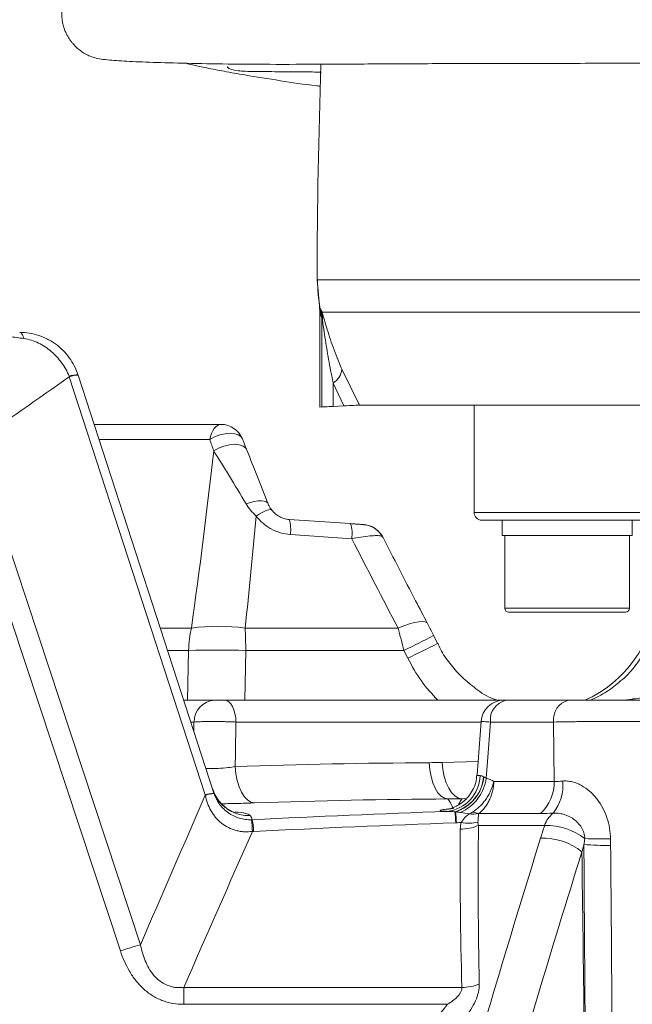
# Model space of a CAD drawing. Header units: millimetres. Extents: x 0 to 8410, y 0 to 5940.
# Tile 146 of 179: x 6556 to 6636, y 2785 to 2914. Entities that reach past the tile are written whole.
import ezdxf

# ---------------------------------------------------------------- set-up
doc = ezdxf.new("R2010")
doc.units = ezdxf.units.MM
doc.header["$LTSCALE"] = 10

msp = doc.modelspace()

# ---------------------------------------------------------------- linework, layer by layer
at = {"color": 7, "linetype": 'Continuous', "lineweight": 0}
for p, q in [((6594.75, 2880.02), (6594.75, 2879.73)), ((6595.03, 2876.33), (6594.75, 2879.73)), ((6595.03, 2876.33), (6595.11, 2875.45)), ((6595.11, 2863.14), (6595.11, 2875.45)), ((6563.54, 2867.3), (6581.28, 2812.73)), ((6595.11, 2863.14), (6595.37, 2863.15)), ((6596.83, 2863.22), (6598.21, 2863.28)), ((6923.99, 2863.37), (6600.27, 2863.37)), ((6615.23, 2863.37), (6615.23, 2849.37)), ((6565.63, 2860.87), (6582.2, 2860.87)), ((6907.23, 2848.37), (6616.23, 2848.37)), ((6618.87, 2848.37), (6618.87, 2846.37)), ((6635.87, 2846.37), (6635.87, 2848.37)), ((6618.87, 2846.37), (6635.87, 2846.37)), ((6619.23, 2846.37), (6619.23, 2836.87)), ((6635.5, 2836.87), (6635.5, 2846.37)), ((6635, 2836.37), (6619.73, 2836.37)), ((6610.44, 2832.28), (6609.94, 2833.32)), ((6577.33, 2824.87), (6581.31, 2824.87)), ((6582.68, 2824.87), (6619.12, 2824.87)), ((6619.12, 2824.87), (6619.12, 2824.87)), ((6619.43, 2824.87), (6627.56, 2824.87)), ((6616.16, 2822.09), (6615.64, 2815.12)), ((6581.11, 2813.25), (6581.39, 2812.55))]:
    msp.add_line(p, q, dxfattribs=at)
at = {"color": 8, "linetype": 'Continuous', "lineweight": 0}
for p, q in [((6594.8, 2879.75), (6928.73, 2879.75)), ((6595.03, 2876.33), (6595.15, 2875.96)), ((6595.15, 2875.96), (6595.28, 2875.77)), ((6595.23, 2875.03), (6595.11, 2875.45)), ((6595.37, 2874.79), (6595.23, 2875.03)), ((6595.37, 2863.15), (6595.37, 2874.79)), ((6928.29, 2875.52), (6595.38, 2875.52)), ((6580.13, 2812.52), (6562.4, 2867.09)), ((6597.95, 2868.07), (6600.27, 2863.37)), ((6598.21, 2863.28), (6596.83, 2866.27)), ((6596.83, 2866.27), (6596.83, 2863.22)), ((6580.73, 2858.9), (6566.27, 2858.9)), ((6569.07, 2792.16), (6547.42, 2857.6)), ((6615.23, 2849.37), (6908.23, 2849.37)), ((6599.26, 2845.95), (6591.25, 2846.5)), ((6619.23, 2836.87), (6635.5, 2836.87)), ((6574.27, 2834.28), (6578.33, 2834.28)), ((6585.35, 2834.28), (6605.3, 2834.28)), ((6577.97, 2831.38), (6575.22, 2831.38)), ((6577.83, 2824.87), (6577.97, 2831.38)), ((6585.42, 2831.38), (6585.32, 2824.87)), ((6606.07, 2831.38), (6585.42, 2831.38)), ((6606.58, 2830.34), (6606.07, 2831.38)), ((6578.67, 2822.03), (6578.25, 2822.03)), ((6578.65, 2820.82), (6578.67, 2822.03)), ((6616.15, 2822.03), (6584.15, 2822.03)), ((6625.6, 2822.03), (6617.35, 2822.03)), ((6625.67, 2814.28), (6625.6, 2822.03)), ((6611.06, 2816.76), (6615.77, 2816.88)), ((6617.82, 2814.28), (6625.67, 2814.28)), ((6614.22, 2812.04), (6613.65, 2812.02)), ((6623.9, 2810.1), (6615.85, 2810.1)), ((6624.44, 2808.53), (6615.81, 2808.53)), ((6577.34, 2787.39), (6577.34, 2785.19)), ((6577.34, 2787.39), (6613.64, 2787.39)), ((6611.77, 2785.19), (6577.34, 2785.19))]:
    msp.add_line(p, q, dxfattribs=at)
at = {"color": 8, "linetype": 'Continuous', "lineweight": 0, "flags": 128}
for points in [[(6555.92, 2872.87), (6555.99, 2872.86), (6556.07, 2872.82), (6556.14, 2872.76), (6556.21, 2872.67), (6556.28, 2872.55), (6556.34, 2872.42), (6556.41, 2872.26), (6556.47, 2872.07)], [(6580.73, 2858.9), (6580.82, 2859.31), (6580.95, 2859.7), (6581.11, 2860.04), (6581.3, 2860.33), (6581.51, 2860.56), (6581.73, 2860.73), (6581.96, 2860.84), (6582.2, 2860.87)], [(6580.73, 2858.9), (6581.36, 2859.24), (6582.05, 2859.5), (6582.75, 2859.66), (6583.42, 2859.71), (6584.01, 2859.66), (6584.49, 2859.49), (6584.84, 2859.23), (6584.99, 2858.98)], [(6550.04, 2858.4), (6552.55, 2850.82), (6562.59, 2820.47), (6571.69, 2792.96)], [(6581.24, 2857.42), (6581.88, 2857.78), (6582.58, 2858.05), (6583.29, 2858.22), (6583.97, 2858.27), (6584.57, 2858.21), (6585.07, 2858.04), (6585.42, 2857.76), (6585.61, 2857.4)], [(6585.46, 2850.51), (6586.01, 2850.68), (6586.54, 2850.8), (6587.03, 2850.88), (6587.46, 2850.9), (6587.83, 2850.86), (6588.11, 2850.77), (6588.29, 2850.63), (6588.37, 2850.45)], [(6586.8, 2848.89), (6587.19, 2849.14), (6587.56, 2849.36), (6587.9, 2849.53), (6588.2, 2849.66), (6588.45, 2849.74), (6588.64, 2849.77), (6588.77, 2849.74), (6588.84, 2849.66)], [(6605.3, 2834.28), (6606.07, 2834.59), (6606.79, 2834.84), (6607.45, 2835.02), (6608.03, 2835.12), (6608.5, 2835.15), (6608.86, 2835.09), (6609.09, 2834.96), (6609.15, 2834.88)], [(6582.68, 2824.87), (6582.96, 2824.82), (6583.22, 2824.66), (6583.47, 2824.4), (6583.69, 2824.05), (6583.88, 2823.62), (6584.02, 2823.13), (6584.11, 2822.59), (6584.15, 2822.03)], [(6584.15, 2822.03), (6584.07, 2817.95), (6584.03, 2816.21)], [(6617.35, 2822.03), (6616.96, 2816.89), (6616.79, 2814.69)], [(6611.06, 2816.76), (6611.15, 2815.82), (6611.33, 2814.93), (6611.59, 2814.11), (6611.91, 2813.4), (6612.3, 2812.81), (6612.72, 2812.38), (6613.18, 2812.11), (6613.65, 2812.02)], [(6584.03, 2816.21), (6584.12, 2815.28), (6584.3, 2814.4), (6584.55, 2813.59), (6584.87, 2812.88), (6585.24, 2812.3), (6585.66, 2811.86), (6586.1, 2811.58), (6586.56, 2811.47)], [(6609.38, 2816.72), (6609.45, 2815.8), (6609.61, 2814.91), (6609.84, 2814.1), (6610.15, 2813.39), (6610.51, 2812.8), (6610.92, 2812.37), (6611.36, 2812.09), (6611.82, 2811.99)]]:
    msp.add_lwpolyline(points, dxfattribs=at)
at = {"color": 7, "linetype": 'Continuous', "lineweight": 0, "flags": 128}
for points in [[(6591.1, 2848.46), (6597.05, 2848.06), (6599.11, 2847.92)], [(6610.44, 2832.28), (6610.09, 2833.01), (6609.94, 2833.32)]]:
    msp.add_lwpolyline(points, dxfattribs=at)
at = {"color": 7, "linetype": 'Continuous', "lineweight": 0}
for centre, radius, start, end in [((7476.37, 2877.87), 881.64, 178.04962, 179.86063), ((6582.2, 2857.87), 3, 21.6077, 90), ((6616.23, 2849.37), 1, 180, 270), ((6600.62, 2844.8), 2.99, 25.8766, 86.0467), ((6623.47, 2839.07), 15.5, 293.645, 356), ((6619.73, 2836.87), 0.5, 180, 270), ((6635, 2836.87), 0.5, 270, 0), ((6619.12, 2821.87), 3, 89.9986, 175.5642)]:
    msp.add_arc(centre, radius, start, end, dxfattribs=at)
at = {"color": 8, "linetype": 'Continuous', "lineweight": 0}
for centre, radius, start, end in [((6614.81, 2879.7), 20.01, 179.8782, 190.7787), ((6590.32, 2875.06), 4.91, 359.601, 10.5707), ((6590.38, 2874.8), 4.99, 359.8578, 11.2044), ((6591.53, 2874.8), 3.91, 355.1413, 10.5241), ((6563.38, 2864.56), 2.78, 86.7995, 111.1619), ((6563.54, 2864.07), 3.23, 89.9989, 110.7728), ((6595.62, 2868.27), 2.34, 301.2352, 354.9026), ((6587.01, 2847.16), 4.29, 351.0684, 17.6608), ((6595.02, 2846.61), 4.29, 351.0674, 17.6609), ((6593.41, 2830.9), 15.45, 167.3757, 178.2196), ((6581.84, 2810.18), 24.35, 81.7182, 98.2818), ((6510.73, 2830.92), 74.7, 0.3492, 2.5721), ((6555.52, 2937.07), 117.16, 295.5623, 297.6766), ((6556.15, 2935.78), 116.87, 295.5609, 297.6803), ((6581.69, 2675.84), 155.58, 88.6273, 91.3727), ((6581.49, 2822.06), 2.81, 93.6601, 180.6929), ((6619.95, 2822.31), 2.61, 101.5089, 186.16), ((6628.17, 2822.35), 2.59, 103.6281, 187.2233), ((6611.2, 2815.15), 4.81, 275.9803, 358.5405), ((6611.19, 2815.39), 5.31, 286.8316, 354.5151), ((6611.18, 2815.4), 5.35, 287.5632, 354.2805), ((6611.05, 2815.51), 5.81, 294.5025, 351.9205), ((6620.08, 2814.18), 5.6, 313.1106, 1.0564), ((6621.05, 2813.78), 5.78, 320.8723, 5.3899), ((6581.28, 2809.5), 3.23, 89.9987, 110.7745), ((6581.46, 2809.03), 3.67, 92.6493, 110.8651), ((6585.85, 2814.8), 4.99, 206.7501, 272.3263), ((6572.9, 2807.47), 13.4, 1.1721, 7.7243), ((6577.76, 2807.47), 8.7, 1.8543, 11.9863), ((6593.08, 2807.98), 19.78, 2.6226, 6.7645), ((6593.23, 2807.94), 19.71, 2.7455, 6.8771), ((6615.13, 2813.87), 3.86, 262.1546, 280.313), ((6616.03, 2812.72), 2.63, 247.8939, 266.0261), ((6627.77, 2807.41), 3.52, 129.4195, 161.3866), ((6613.52, 2813.85), 5.79, 269.0779, 293.2246), ((6614.53, 2814.15), 5.34, 259.4181, 283.0691), ((6624.61, 2800.18), 8.36, 52.6161, 91.1533), ((6624.22, 2798.75), 8.12, 51.236, 92.157), ((6631.71, 2852.83), 46.06, 267.47, 271.6526), ((6632.7, 2849.27), 43.35, 265.8407, 270.4625), ((6588.08, 2735.05), 60.19, 105.8032, 108.4147), ((6613.58, 2793.43), 6.05, 270.6039, 292.7038)]:
    msp.add_arc(centre, radius, start, end, dxfattribs=at)
at = {"color": 7, "linetype": 'Continuous', "lineweight": 0}
for points, knots in [([(6572.13, 2921.36), (6571.8, 2921.4), (6570.47, 2921.54), (6568.94, 2921.21), (6567.17, 2920.74), (6565.83, 2920.25), (6564.54, 2919.62), (6563.45, 2918.87), (6562.57, 2917.95), (6561.98, 2917), (6561.62, 2916.04), (6561.45, 2915.18), (6561.4, 2914.41), (6561.45, 2913.78), (6561.52, 2913.31), (6561.59, 2912.99), (6561.68, 2912.69), (6561.81, 2912.3), (6561.99, 2911.88), (6562.15, 2911.58), (6562.36, 2911.24), (6562.54, 2910.98), (6562.68, 2910.81), (6562.81, 2910.64), (6562.99, 2910.43), (6563.34, 2910.05), (6563.82, 2909.64), (6564.39, 2909.25), (6565.02, 2908.94), (6565.74, 2908.7), (6566.6, 2908.53), (6567.91, 2908.38), (6570.15, 2908.24), (6573.72, 2908.1), (6578.28, 2907.97), (6583.81, 2907.88), (6590.2, 2907.85), (6597.35, 2907.88), (6605.3, 2907.93), (6614.01, 2907.97), (6623.37, 2907.98), (6632.88, 2908), (6642.33, 2908.01), (6651.64, 2908.04), (6661.22, 2908.07), (6670.87, 2908.1), (6680.32, 2908.1), (6689.33, 2908.07), (6697.79, 2908.02), (6705.65, 2907.95), (6712.94, 2907.86), (6719.68, 2907.78), (6725.93, 2907.73), (6731.5, 2907.73), (6736.5, 2907.8), (6741.01, 2907.95), (6745.34, 2908.19), (6749.55, 2908.55), (6754.02, 2909.09), (6759.16, 2909.97), (6763.68, 2911.08), (6767.17, 2912.2), (6769.27, 2912.98), (6771.22, 2913.8), (6773.33, 2914.79), (6775.75, 2916.08), (6778.21, 2917.62), (6780.4, 2919.19), (6782.4, 2920.82), (6784.49, 2922.72), (6786.59, 2924.86), (6788.48, 2926.95), (6789.93, 2928.63), (6791.13, 2930.07), (6792.4, 2931.61), (6793.84, 2933.43), (6795.46, 2935.61), (6796.57, 2937.14), (6797.09, 2938.01), (6797.11, 2938.04)], [0, 0, 0, 0, 0.008087, 0.032107, 0.044643, 0.057364, 0.070279, 0.082829, 0.093315, 0.101496, 0.106087, 0.10961, 0.112413, 0.11456, 0.115436, 0.116224, 0.116972, 0.117739, 0.119519, 0.121623, 0.12318, 0.123766, 0.124279, 0.124786, 0.125357, 0.126818, 0.13129, 0.138054, 0.147255, 0.159049, 0.173635, 0.191254, 0.221888, 0.253454, 0.286016, 0.319689, 0.354563, 0.390384, 0.426426, 0.462106, 0.496935, 0.53068, 0.559165, 0.587906, 0.616495, 0.644445, 0.671161, 0.695935, 0.71852, 0.739039, 0.757678, 0.774667, 0.790256, 0.804709, 0.816399, 0.827645, 0.83855, 0.849128, 0.859802, 0.873327, 0.889744, 0.896678, 0.902681, 0.907812, 0.913605, 0.92129, 0.929748, 0.936647, 0.942477, 0.949819, 0.958388, 0.965424, 0.971074, 0.975073, 0.979481, 0.986002, 0.992355, 0.999708, 1, 1, 1, 1]), ([(6577.63, 2908), (6577.91, 2907.93), (6578.78, 2907.72), (6580.41, 2907.37), (6582.66, 2906.93), (6585.76, 2906.39), (6589.75, 2905.76), (6593.13, 2905.23), (6595.03, 2905.01), (6595.2, 2904.99)], [0, 0, 0, 0, 0.059894, 0.186824, 0.333166, 0.497514, 0.750322, 0.977503, 1, 1, 1, 1]), ([(6583.05, 2907.6), (6583.05, 2907.59), (6583, 2907.46), (6583.3, 2907.26), (6584.25, 2906.99), (6586.48, 2906.9), (6589.62, 2906.91), (6592.54, 2906.88), (6594.51, 2906.86), (6595.29, 2906.85)], [0, 0, 0, 0, 0.0137434, 0.1738285, 0.3466644, 0.5225544, 0.7017407, 0.8821551, 1, 1, 1, 1]), ([(6555.92, 2872.87), (6556.34, 2872.87), (6556.76, 2872.84), (6557.59, 2872.71), (6558, 2872.61), (6558.8, 2872.35), (6559.18, 2872.19), (6559.74, 2871.9), (6559.92, 2871.8), (6560.28, 2871.58), (6560.46, 2871.47), (6560.97, 2871.09), (6561.28, 2870.82), (6561.87, 2870.23), (6562.15, 2869.91), (6562.89, 2868.89), (6563.27, 2868.15), (6563.53, 2867.34)], [0, 0, 0, 0, 0.125, 0.125, 0.25, 0.25, 0.375, 0.375, 0.4375, 0.4375, 0.5, 0.5, 0.625, 0.625, 0.75, 0.75, 1, 1, 1, 1]), ([(6596.83, 2863.22), (6596.47, 2863.2), (6595.76, 2863.16), (6595.43, 2863.15), (6595.38, 2863.15), (6595.37, 2863.15)], [0, 0, 0, 0, 0.459772, 0.919556, 1, 1, 1, 1]), ([(6600.27, 2863.37), (6600.09, 2863.37), (6599.76, 2863.36), (6598.7, 2863.31), (6598.21, 2863.28)], [0, 0, 0, 0, 0.531421, 1, 1, 1, 1]), ([(6585.57, 2857.51), (6585.44, 2857.85), (6585.24, 2858.33), (6585.05, 2858.83), (6584.99, 2858.98)], [0, 0, 0, 0, 0.700275, 1, 1, 1, 1]), ([(6585.61, 2857.4), (6586.05, 2856.31), (6586.5, 2855.18), (6587.42, 2852.86), (6587.89, 2851.67), (6588.37, 2850.45)], [0, 0, 0, 0, 0.5, 0.5, 1, 1, 1, 1]), ([(6588.37, 2850.45), (6588.43, 2850.31), (6588.49, 2850.18), (6588.65, 2849.92), (6588.74, 2849.79), (6588.84, 2849.66)], [0, 0, 0, 0, 0.5, 0.5, 1, 1, 1, 1]), ([(6588.84, 2849.66), (6588.97, 2849.5), (6589.12, 2849.35), (6589.44, 2849.08), (6589.62, 2848.95), (6590.01, 2848.74), (6590.21, 2848.65), (6590.64, 2848.52), (6590.87, 2848.48), (6591.1, 2848.46)], [0, 0, 0, 0, 0.25, 0.25, 0.5, 0.5, 0.75, 0.75, 1, 1, 1, 1]), ([(6599.11, 2847.92), (6599.3, 2847.9), (6599.49, 2847.89), (6599.66, 2847.88), (6599.66, 2847.88)], [0, 0, 0, 0, 0.978121, 1, 1, 1, 1]), ([(6603.29, 2846.17), (6603.29, 2846.18), (6603.21, 2846.41), (6602.9, 2846.77), (6602.46, 2847.2), (6602, 2847.48), (6601.6, 2847.64), (6601.28, 2847.73), (6601.07, 2847.76), (6600.97, 2847.78), (6600.91, 2847.78), (6600.8, 2847.79), (6600.61, 2847.81), (6600.2, 2847.84), (6599.83, 2847.86), (6599.66, 2847.88)], [0, 0, 0, 0, 0.006827, 0.149551, 0.27408, 0.381101, 0.46969, 0.537852, 0.578129, 0.598852, 0.617408, 0.648983, 0.758493, 0.89428, 1, 1, 1, 1]), ([(6609.15, 2834.88), (6608.63, 2835.87), (6606.65, 2839.63), (6604.73, 2843.4), (6603.31, 2846.18)], [0, 0, 0, 0, 0.263837, 1, 1, 1, 1]), ([(6609.94, 2833.31), (6609.93, 2833.33), (6609.71, 2833.8), (6609.43, 2834.33), (6609.18, 2834.82), (6609.15, 2834.88)], [0, 0, 0, 0, 0.031526, 0.885153, 1, 1, 1, 1]), ([(6648.11, 2835.6), (6647.89, 2835.02), (6647.39, 2833.74), (6646.31, 2831.92), (6644.99, 2830.15), (6643.46, 2828.6), (6641.78, 2827.29), (6639.97, 2826.23), (6638.04, 2825.49), (6636.64, 2825.08), (6635.89, 2825.03), (6635.81, 2825.02)], [0, 0, 0, 0, 0.101789, 0.227174, 0.352985, 0.477613, 0.603619, 0.729781, 0.856601, 0.984745, 1, 1, 1, 1]), ([(6614.56, 2827.12), (6614.2, 2827.42), (6613.27, 2828.18), (6612.02, 2829.67), (6611.01, 2831.11), (6610.59, 2832.04), (6610.48, 2832.3)], [0, 0, 0, 0, 0.211596, 0.541573, 0.872894, 1, 1, 1, 1]), ([(6614.55, 2827.14), (6614.85, 2826.88), (6615.8, 2826.05), (6617.06, 2825.29), (6618.05, 2824.93), (6618.22, 2824.87)], [0, 0, 0, 0, 0.273033, 0.873309, 1, 1, 1, 1]), ([(6630.42, 2824.87), (6631.15, 2825.22), (6632.56, 2825.89), (6633.76, 2826.9), (6634.33, 2827.39)], [0, 0, 0, 0, 0.516735, 1, 1, 1, 1]), ([(6581.31, 2824.87), (6581.37, 2824.87), (6581.46, 2824.87), (6581.66, 2824.87), (6581.78, 2824.87), (6582.04, 2824.87), (6582.17, 2824.87), (6582.43, 2824.87), (6582.56, 2824.87), (6582.68, 2824.87)], [0, 0, 0, 0, 0.25, 0.25, 0.5, 0.5, 0.75, 0.75, 1, 1, 1, 1]), ([(6619.13, 2824.87), (6619.13, 2824.87), (6619.12, 2824.87), (6619.21, 2824.87), (6619.36, 2824.87), (6619.43, 2824.87)], [0, 0, 0, 0, 0.157469, 0.578755, 1, 1, 1, 1]), ([(6627.56, 2824.87), (6627.92, 2824.87), (6628.31, 2824.87), (6628.93, 2824.87), (6629.14, 2824.87), (6629.58, 2824.87), (6629.8, 2824.87), (6630.47, 2824.87), (6630.93, 2824.87), (6631.88, 2824.87), (6632.35, 2824.87), (6633.05, 2824.87), (6633.28, 2824.87), (6633.74, 2824.87), (6633.98, 2824.87), (6634.65, 2824.87), (6635.08, 2824.87), (6635.7, 2824.87), (6635.91, 2824.87), (6636.3, 2824.87), (6636.48, 2824.87), (6637.02, 2824.87), (6637.35, 2824.87), (6637.64, 2824.87)], [0, 0, 0, 0, 0.125, 0.125, 0.1875, 0.1875, 0.25, 0.25, 0.375, 0.375, 0.5, 0.5, 0.5625, 0.5625, 0.625, 0.625, 0.75, 0.75, 0.8125, 0.8125, 0.875, 0.875, 1, 1, 1, 1]), ([(6615.59, 2815.12), (6615.55, 2814.78), (6615.48, 2814.09), (6615.07, 2813.13), (6614.52, 2812.31), (6613.89, 2811.67), (6613.25, 2811.22), (6612.67, 2810.92), (6612.2, 2810.75), (6611.92, 2810.68), (6611.77, 2810.65), (6611.76, 2810.65), (6611.76, 2810.65)], [0, 0, 0, 0, 0.1348432, 0.2802218, 0.4122192, 0.5322294, 0.6398831, 0.7327444, 0.8088697, 0.872586, 0.9346682, 1, 1, 1, 1]), ([(6584.03, 2810.22), (6584.03, 2810.22), (6584.06, 2810.21), (6583.91, 2810.25), (6583.57, 2810.38), (6583.06, 2810.64), (6582.44, 2811.1), (6581.81, 2811.73), (6581.51, 2812.28), (6581.37, 2812.54)], [0, 0, 0, 0, 0.082354, 0.266458, 0.422012, 0.567031, 0.712436, 0.868521, 1, 1, 1, 1])]:
    msp.add_open_spline(points, degree=3, knots=knots, dxfattribs=at)
at = {"color": 8, "linetype": 'Continuous', "lineweight": 0}
for points, knots in [([(6594.75, 2879.73), (6594.76, 2879.74), (6594.77, 2879.75), (6594.79, 2879.75), (6594.8, 2879.75)], [0, 0, 0, 0, 0.654118, 1, 1, 1, 1]), ([(6595.28, 2875.77), (6595.3, 2875.74), (6595.32, 2875.69), (6595.37, 2875.55), (6595.38, 2875.52)], [0, 0, 0, 0, 0.758858, 1, 1, 1, 1]), ([(6595.43, 2874.47), (6595.43, 2874.51), (6595.41, 2874.61), (6595.39, 2874.74), (6595.38, 2874.78), (6595.37, 2874.79)], [0, 0, 0, 0, 0.270477, 0.675623, 1, 1, 1, 1]), ([(6595.38, 2875.52), (6595.51, 2875.08), (6595.82, 2874.01), (6596.57, 2871.59), (6597.34, 2869.54), (6597.83, 2868.34), (6597.95, 2868.07)], [0, 0, 0, 0, 0.232713, 0.56169, 0.898761, 1, 1, 1, 1]), ([(6596.83, 2866.27), (6596.77, 2866.58), (6596.51, 2867.85), (6596.1, 2870.07), (6595.7, 2872.6), (6595.51, 2873.97), (6595.43, 2874.47)], [0, 0, 0, 0, 0.108034, 0.451516, 0.796853, 1, 1, 1, 1]), ([(6562.37, 2867.16), (6562.12, 2867.78), (6561.79, 2868.37), (6561.2, 2869.18), (6560.99, 2869.44), (6560.54, 2869.93), (6560.3, 2870.16), (6559.79, 2870.6), (6559.52, 2870.8), (6558.97, 2871.17), (6558.68, 2871.33), (6558.08, 2871.62), (6557.76, 2871.75), (6557.13, 2871.95), (6556.8, 2872.03), (6556.47, 2872.07)], [0, 0, 0, 0, 0.25, 0.25, 0.375, 0.375, 0.5, 0.5, 0.625, 0.625, 0.75, 0.75, 0.875, 0.875, 1, 1, 1, 1]), ([(6585.46, 2850.51), (6584.73, 2851.75), (6584.01, 2852.95), (6582.95, 2854.68), (6582.6, 2855.25), (6581.92, 2856.35), (6581.58, 2856.89), (6581.24, 2857.42)], [0, 0, 0, 0, 0.5, 0.5, 0.75, 0.75, 1, 1, 1, 1]), ([(6591.25, 2846.5), (6590.81, 2846.53), (6590.37, 2846.61), (6589.54, 2846.85), (6589.14, 2847.02), (6588.57, 2847.33), (6588.38, 2847.44), (6588.02, 2847.69), (6587.85, 2847.82), (6587.36, 2848.24), (6587.07, 2848.55), (6586.8, 2848.89)], [0, 0, 0, 0, 0.25, 0.25, 0.5, 0.5, 0.625, 0.625, 0.75, 0.75, 1, 1, 1, 1]), ([(6603.26, 2846.15), (6603.23, 2846.2), (6603.16, 2846.32), (6602.57, 2846.37), (6601.65, 2846.33), (6600.51, 2846.19), (6599.67, 2846.03), (6599.26, 2845.95)], [0, 0, 0, 0, 0.160447, 0.382194, 0.592939, 0.803892, 1, 1, 1, 1]), ([(6634.33, 2827.39), (6634.42, 2827.45), (6635.2, 2828.04), (6636.39, 2829.47), (6637.81, 2831.64), (6639.05, 2834.47), (6639.35, 2836.66), (6639.53, 2837.99)], [0, 0, 0, 0, 0.0273075, 0.2417644, 0.456695, 0.671628, 1, 1, 1, 1]), ([(6610.49, 2824.87), (6609.74, 2825.68), (6608.21, 2827.34), (6607.13, 2829.33), (6606.58, 2830.34)], [0, 0, 0, 0, 0.4888746, 1, 1, 1, 1]), ([(6584.15, 2822.03), (6583.92, 2822.04), (6583.68, 2822.05), (6583.18, 2822.06), (6582.92, 2822.07), (6582.39, 2822.08), (6582.13, 2822.09), (6581.6, 2822.09), (6581.34, 2822.09), (6580.83, 2822.09), (6580.59, 2822.09), (6580.11, 2822.09), (6579.89, 2822.08), (6579.48, 2822.07), (6579.29, 2822.06), (6578.95, 2822.05), (6578.8, 2822.04), (6578.67, 2822.03)], [0, 0, 0, 0, 0.125, 0.125, 0.25, 0.25, 0.375, 0.375, 0.5, 0.5, 0.625, 0.625, 0.75, 0.75, 0.875, 0.875, 1, 1, 1, 1]), ([(6617.35, 2822.03), (6617.06, 2822.04), (6616.49, 2822.08), (6616.12, 2822.1), (6616.17, 2822.09), (6616.18, 2822.09)], [0, 0, 0, 0, 0.416217, 0.832748, 1, 1, 1, 1]), ([(6640, 2822.03), (6639.58, 2822.04), (6639.12, 2822.05), (6638.35, 2822.06), (6638.08, 2822.07), (6637.53, 2822.07), (6637.23, 2822.08), (6636.35, 2822.09), (6635.73, 2822.09), (6634.77, 2822.1), (6634.44, 2822.1), (6633.77, 2822.1), (6633.44, 2822.1), (6632.44, 2822.1), (6631.77, 2822.1), (6630.41, 2822.09), (6629.75, 2822.09), (6628.79, 2822.08), (6628.48, 2822.07), (6627.86, 2822.07), (6627.55, 2822.06), (6626.67, 2822.05), (6626.12, 2822.04), (6625.6, 2822.03)], [0, 0, 0, 0, 0.125, 0.125, 0.1875, 0.1875, 0.25, 0.25, 0.375, 0.375, 0.4375, 0.4375, 0.5, 0.5, 0.625, 0.625, 0.75, 0.75, 0.8125, 0.8125, 0.875, 0.875, 1, 1, 1, 1]), ([(6580.23, 2815.96), (6580.32, 2815.96), (6580.78, 2815.93), (6581.81, 2815.97), (6583.04, 2816.06), (6583.74, 2816.16), (6584.03, 2816.21)], [0, 0, 0, 0, 0.083329, 0.417897, 0.753738, 1, 1, 1, 1]), ([(6615.04, 2810.28), (6615.36, 2810.47), (6615.66, 2810.71), (6616.09, 2811.12), (6616.23, 2811.27), (6616.5, 2811.59), (6616.76, 2811.93), (6616.99, 2812.29), (6617.2, 2812.66), (6617.3, 2812.86), (6617.48, 2813.26), (6617.56, 2813.46), (6617.67, 2813.76), (6617.7, 2813.87), (6617.76, 2814.08), (6617.79, 2814.18), (6617.82, 2814.28)], [0, 0, 0, 0, 0.25, 0.25, 0.375, 0.375, 0.5, 0.625, 0.625, 0.75, 0.75, 0.875, 0.875, 0.9375, 0.9375, 1, 1, 1, 1]), ([(6615.63, 2815.11), (6615.62, 2815.11), (6615.55, 2815.05), (6615.74, 2815.03), (6615.97, 2815.03), (6616.01, 2815.03)], [0, 0, 0, 0, 0.088588, 0.835515, 1, 1, 1, 1]), ([(6615.85, 2810.1), (6616.12, 2810.3), (6616.37, 2810.54), (6616.72, 2810.98), (6616.83, 2811.14), (6617.03, 2811.47), (6617.22, 2811.82), (6617.38, 2812.2), (6617.51, 2812.59), (6617.58, 2812.8), (6617.68, 2813.21), (6617.72, 2813.42), (6617.77, 2813.74), (6617.78, 2813.85), (6617.8, 2814.07), (6617.81, 2814.18), (6617.82, 2814.28)], [0, 0, 0, 0, 0.25, 0.25, 0.375, 0.375, 0.5, 0.625, 0.625, 0.75, 0.75, 0.875, 0.875, 0.9375, 0.9375, 1, 1, 1, 1]), ([(6626.81, 2814.32), (6627.01, 2814.34), (6627.21, 2814.34), (6627.62, 2814.31), (6627.83, 2814.27), (6628.23, 2814.18), (6628.44, 2814.11), (6628.84, 2813.95), (6629.04, 2813.86), (6629.63, 2813.54), (6630, 2813.27), (6630.51, 2812.83), (6630.67, 2812.67), (6630.98, 2812.33), (6631.13, 2812.15), (6631.56, 2811.61), (6631.81, 2811.21), (6632.24, 2810.39), (6632.42, 2809.96), (6632.72, 2809.08), (6632.83, 2808.63), (6632.99, 2807.72), (6633.03, 2807.26), (6633.04, 2806.79)], [0, 0, 0, 0, 0.0625, 0.0625, 0.125, 0.125, 0.1875, 0.1875, 0.25, 0.25, 0.375, 0.375, 0.4375, 0.4375, 0.5, 0.5, 0.625, 0.625, 0.75, 0.75, 0.875, 0.875, 1, 1, 1, 1]), ([(6586.3, 2807.75), (6585.94, 2807.7), (6585.59, 2807.68), (6585.05, 2807.71), (6584.88, 2807.73), (6584.52, 2807.79), (6584.34, 2807.83), (6583.82, 2807.96), (6583.49, 2808.09), (6582.85, 2808.41), (6582.54, 2808.61), (6581.98, 2809.06), (6581.72, 2809.31), (6581.38, 2809.72), (6581.27, 2809.86), (6581.07, 2810.16), (6580.97, 2810.31), (6580.53, 2811.09), (6580.29, 2811.76), (6580.15, 2812.46)], [0, 0, 0, 0, 0.125, 0.125, 0.1875, 0.1875, 0.25, 0.25, 0.375, 0.375, 0.5, 0.5, 0.625, 0.625, 0.6875, 0.6875, 0.75, 0.75, 1, 1, 1, 1]), ([(6581.29, 2812.7), (6581.46, 2812.19), (6581.7, 2811.72), (6582.34, 2810.85), (6582.72, 2810.48), (6583.38, 2810.02), (6583.61, 2809.89), (6584.09, 2809.66), (6584.34, 2809.56), (6584.85, 2809.4), (6585.12, 2809.35), (6585.65, 2809.28), (6585.91, 2809.27), (6586.18, 2809.27)], [0, 0, 0, 0, 0.25, 0.25, 0.5, 0.5, 0.625, 0.625, 0.75, 0.75, 0.875, 0.875, 1, 1, 1, 1]), ([(6612.53, 2810.73), (6612.38, 2811.01), (6612.26, 2811.25), (6612.03, 2811.67), (6611.91, 2811.84), (6611.82, 2811.99)], [0, 0, 0, 0, 0.5, 0.5, 1, 1, 1, 1]), ([(6613.65, 2812.02), (6613.55, 2811.87), (6613.41, 2811.66), (6613.21, 2811.29), (6613.16, 2811.19)], [0, 0, 0, 0, 0.734289, 1, 1, 1, 1]), ([(6586.56, 2811.47), (6585.91, 2811.45), (6584.54, 2811.4), (6583.01, 2811.37), (6582.22, 2811.36)], [0, 0, 0, 0, 0.481672, 1, 1, 1, 1]), ([(6611.7, 2810.37), (6611.52, 2810.38), (6611.37, 2810.39), (6611.11, 2810.41), (6611.01, 2810.42), (6610.86, 2810.44), (6610.82, 2810.46), (6610.78, 2810.49), (6610.79, 2810.5), (6610.86, 2810.53), (6610.92, 2810.55), (6611.11, 2810.59), (6611.22, 2810.6), (6611.66, 2810.66), (6612.04, 2810.69), (6612.53, 2810.73)], [0, 0, 0, 0, 0.125, 0.125, 0.25, 0.25, 0.375, 0.375, 0.5, 0.5, 0.625, 0.625, 0.75, 0.75, 1, 1, 1, 1]), ([(6584.04, 2810.29), (6584.17, 2810.28), (6584.93, 2810.21), (6585.71, 2810.06), (6585.94, 2809.89), (6586.06, 2809.81)], [0, 0, 0, 0, 0.095343, 0.542973, 1, 1, 1, 1]), ([(6613.55, 2808.91), (6613.7, 2809.15), (6613.86, 2809.37), (6614.21, 2809.74), (6614.41, 2809.91), (6614.6, 2810.04)], [0, 0, 0, 0, 0.5, 0.5, 1, 1, 1, 1]), ([(6615.73, 2808.96), (6615.74, 2809.2), (6615.76, 2809.41), (6615.79, 2809.78), (6615.8, 2809.94), (6615.82, 2810.07)], [0, 0, 0, 0, 0.5, 0.5, 1, 1, 1, 1]), ([(6615.85, 2810.1), (6615.84, 2810.09), (6615.84, 2810.09), (6615.83, 2810.09), (6615.83, 2810.08), (6615.83, 2810.08), (6615.82, 2810.07), (6615.82, 2810.07), (6615.82, 2810.07), (6615.82, 2810.07)], [0, 0, 0, 0, 0.00001593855, 0.00001593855, 0.00001593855, 0.00004816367, 0.00004816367, 0.00004816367, 0.00006977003, 0.00006977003, 0.00006977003, 0.00006977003]), ([(6629.68, 2806.82), (6629.67, 2807.07), (6629.63, 2807.32), (6629.48, 2807.8), (6629.38, 2808.04), (6628.98, 2808.69), (6628.62, 2809.06), (6628, 2809.5), (6627.79, 2809.62), (6627.35, 2809.83), (6627.12, 2809.92), (6626.66, 2810.05), (6626.43, 2810.09), (6625.98, 2810.14), (6625.75, 2810.14), (6625.54, 2810.13)], [0, 0, 0, 0, 0.125, 0.125, 0.25, 0.25, 0.5, 0.5, 0.625, 0.625, 0.75, 0.75, 0.875, 0.875, 1, 1, 1, 1]), ([(6600.54, 2725.32), (6604.16, 2739.14), (6607.92, 2752.84), (6615.72, 2780.03), (6619.75, 2793.51), (6623.91, 2806.87)], [0, 0, 0, 0, 0.5, 0.5, 1, 1, 1, 1]), ([(6629.87, 2760.35), (6629.83, 2766.44), (6629.79, 2772.52), (6629.74, 2778.61), (6629.7, 2784.97), (6629.66, 2791.33), (6629.61, 2797.7), (6629.6, 2800.48), (6629.58, 2803.26), (6629.56, 2806.04)], [0, 0, 0, 0, 0.01830601, 0.01830601, 0.01830601, 0.03745418, 0.03745418, 0.03745418, 0.04581559, 0.04581559, 0.04581559, 0.04581559]), ([(6633.05, 2805.92), (6633.1, 2799.27), (6633.16, 2792.63), (6633.21, 2785.98), (6633.27, 2777.4), (6633.34, 2768.82), (6633.41, 2760.24)], [0, 0, 0, 0, 0.02, 0.02, 0.02, 0.04581244, 0.04581244, 0.04581244, 0.04581244]), ([(6629.3, 2805.08), (6625.37, 2792.52), (6621.57, 2779.85), (6614.19, 2754.3), (6610.63, 2741.42), (6607.18, 2728.45)], [0, 0, 0, 0, 0.5, 0.5, 1, 1, 1, 1]), ([(6571.69, 2792.96), (6571.83, 2792.25), (6572.03, 2791.55), (6572.44, 2790.54), (6572.6, 2790.21), (6572.96, 2789.57), (6573.17, 2789.27), (6573.64, 2788.71), (6573.9, 2788.45), (6574.49, 2788.01), (6574.81, 2787.82), (6575.33, 2787.61), (6575.51, 2787.55), (6575.87, 2787.46), (6576.05, 2787.42), (6576.59, 2787.35), (6576.97, 2787.35), (6577.34, 2787.39)], [0, 0, 0, 0, 0.25, 0.25, 0.375, 0.375, 0.5, 0.5, 0.625, 0.625, 0.75, 0.75, 0.8125, 0.8125, 0.875, 0.875, 1, 1, 1, 1]), ([(6577.34, 2785.19), (6576.85, 2785.19), (6576.37, 2785.23), (6575.65, 2785.35), (6575.42, 2785.41), (6574.95, 2785.54), (6574.72, 2785.61), (6574.04, 2785.88), (6573.6, 2786.1), (6572.79, 2786.61), (6572.4, 2786.91), (6571.69, 2787.57), (6571.36, 2787.93), (6570.76, 2788.69), (6570.49, 2789.1), (6569.76, 2790.35), (6569.37, 2791.23), (6569.07, 2792.16)], [0, 0, 0, 0, 0.125, 0.125, 0.1875, 0.1875, 0.25, 0.25, 0.375, 0.375, 0.5, 0.5, 0.625, 0.625, 0.75, 0.75, 1, 1, 1, 1]), ([(6613.64, 2787.39), (6613.65, 2787.28), (6613.64, 2787.17), (6613.58, 2786.95), (6613.53, 2786.84), (6613.41, 2786.63), (6613.34, 2786.53), (6613.18, 2786.33), (6613.1, 2786.24), (6612.83, 2785.96), (6612.63, 2785.79), (6612.21, 2785.48), (6612, 2785.33), (6611.77, 2785.19)], [0, 0, 0, 0, 0.125, 0.125, 0.25, 0.25, 0.375, 0.375, 0.5, 0.5, 0.75, 0.75, 1, 1, 1, 1]), ([(6614.05, 2783.47), (6614.32, 2783.81), (6614.57, 2784.16), (6615.03, 2784.89), (6615.23, 2785.26), (6615.57, 2786.01), (6615.7, 2786.4), (6615.88, 2787.14), (6615.92, 2787.51), (6615.91, 2787.86)], [0, 0, 0, 0, 0.25, 0.25, 0.5, 0.5, 0.75, 0.75, 1, 1, 1, 1])]:
    msp.add_open_spline(points, degree=3, knots=knots, dxfattribs=at)
for points in [[(6556.47, 2872.07), (6555.84, 2872.17), (6555.21, 2872.25), (6554.59, 2872.32)], [(6562.4, 2867.09), (6558.31, 2864.21), (6554.19, 2861.32), (6550.04, 2858.4)], [(6562.4, 2867.09), (6562.39, 2867.11), (6562.38, 2867.14), (6562.37, 2867.16)], [(6581.24, 2857.42), (6581.07, 2857.91), (6580.9, 2858.4), (6580.73, 2858.9)], [(6578.33, 2834.28), (6579.42, 2841.99), (6580.37, 2849.7), (6581.24, 2857.42)], [(6586.8, 2848.89), (6586.27, 2849.38), (6585.82, 2849.91), (6585.46, 2850.51)], [(6586.8, 2848.89), (6586.35, 2844.02), (6585.86, 2839.14), (6585.35, 2834.28)], [(6605.3, 2834.28), (6603.27, 2838.16), (6601.26, 2842.05), (6599.26, 2845.95)], [(6606.07, 2831.38), (6605.83, 2832.37), (6605.57, 2833.34), (6605.3, 2834.28)], [(6609.38, 2816.72), (6609.94, 2816.73), (6610.5, 2816.74), (6611.06, 2816.76)], [(6584.03, 2816.21), (6592.48, 2816.5), (6600.93, 2816.67), (6609.38, 2816.72)], [(6616.01, 2815.03), (6616.14, 2815.03), (6616.29, 2814.97), (6616.47, 2814.88)], [(6616.47, 2814.88), (6616.48, 2814.87), (6616.49, 2814.87), (6616.5, 2814.86)], [(6616.5, 2814.86), (6616.59, 2814.81), (6616.69, 2814.75), (6616.79, 2814.69)], [(6616.79, 2814.69), (6617.14, 2814.58), (6617.48, 2814.45), (6617.82, 2814.28)], [(6625.67, 2814.28), (6626.03, 2814.27), (6626.41, 2814.28), (6626.81, 2814.32)], [(6571.69, 2792.96), (6574.5, 2799.5), (6577.32, 2806), (6580.15, 2812.46)], [(6580.15, 2812.46), (6580.14, 2812.48), (6580.14, 2812.5), (6580.13, 2812.52)], [(6581.28, 2812.73), (6581.28, 2812.72), (6581.28, 2812.71), (6581.29, 2812.7)], [(6611.82, 2811.99), (6603.4, 2811.94), (6594.98, 2811.77), (6586.56, 2811.47)], [(6586.27, 2809.28), (6594.74, 2809.69), (6603.22, 2810.05), (6611.7, 2810.37)], [(6612.72, 2810.31), (6612.36, 2810.34), (6612.01, 2810.37), (6611.7, 2810.37)], [(6586.06, 2809.81), (6586.12, 2809.64), (6586.19, 2809.46), (6586.27, 2809.28)], [(6586.18, 2809.27), (6586.21, 2809.28), (6586.24, 2809.28), (6586.27, 2809.28)], [(6612.79, 2810.3), (6612.77, 2810.3), (6612.75, 2810.3), (6612.72, 2810.31)], [(6613.46, 2810.22), (6613.23, 2810.25), (6613.01, 2810.28), (6612.79, 2810.3)], [(6614.6, 2810.04), (6614.22, 2810.12), (6613.84, 2810.18), (6613.46, 2810.22)], [(6614.6, 2810.04), (6614.74, 2810.11), (6614.89, 2810.19), (6615.04, 2810.28)], [(6625.54, 2810.13), (6624.98, 2810.11), (6624.43, 2810.1), (6623.9, 2810.1)], [(6586.3, 2807.75), (6583.31, 2801.01), (6580.32, 2794.22), (6577.34, 2787.39)], [(6586.45, 2807.75), (6586.4, 2807.75), (6586.35, 2807.75), (6586.3, 2807.75)], [(6612.84, 2808.88), (6604.04, 2808.56), (6595.24, 2808.18), (6586.45, 2807.75)], [(6612.91, 2808.88), (6612.89, 2808.88), (6612.86, 2808.88), (6612.84, 2808.88)], [(6613.55, 2808.91), (6613.34, 2808.9), (6613.12, 2808.89), (6612.91, 2808.88)], [(6613.64, 2787.39), (6613.44, 2794.32), (6613.37, 2801.22), (6613.43, 2808.06)], [(6613.43, 2808.06), (6613.43, 2808.35), (6613.47, 2808.63), (6613.55, 2808.91)], [(6615.81, 2808.53), (6615.71, 2801.68), (6615.75, 2794.79), (6615.91, 2787.86)], [(6615.73, 2808.96), (6615.73, 2808.81), (6615.76, 2808.67), (6615.81, 2808.53)], [(6623.91, 2806.87), (6624.08, 2807.42), (6624.26, 2807.98), (6624.44, 2808.53)], [(6629.56, 2806.04), (6629.6, 2806.3), (6629.64, 2806.56), (6629.68, 2806.82)], [(6633.04, 2806.79), (6633.05, 2806.5), (6633.05, 2806.21), (6633.05, 2805.92)], [(6629.56, 2806.04), (6629.47, 2805.72), (6629.39, 2805.4), (6629.3, 2805.08)], [(6629.87, 2760.35), (6629.68, 2775.26), (6629.49, 2790.17), (6629.3, 2805.08)], [(6608.67, 2781.2), (6609.7, 2782.53), (6610.73, 2783.86), (6611.77, 2785.19)]]:
    msp.add_open_spline(points, degree=3, dxfattribs=at)
at = {"color": 7, "linetype": 'Continuous', "lineweight": 0}
for points in [[(6563.53, 2867.34), (6563.54, 2867.33), (6563.54, 2867.31), (6563.54, 2867.3)], [(6635.95, 2825.02), (6635.44, 2824.94), (6634.92, 2824.9), (6634.4, 2824.88)], [(6613.65, 2812.02), (6613.04, 2812), (6612.43, 2811.99), (6611.82, 2811.99)]]:
    msp.add_open_spline(points, degree=3, dxfattribs=at)

doc.saveas('drawing.dxf')
